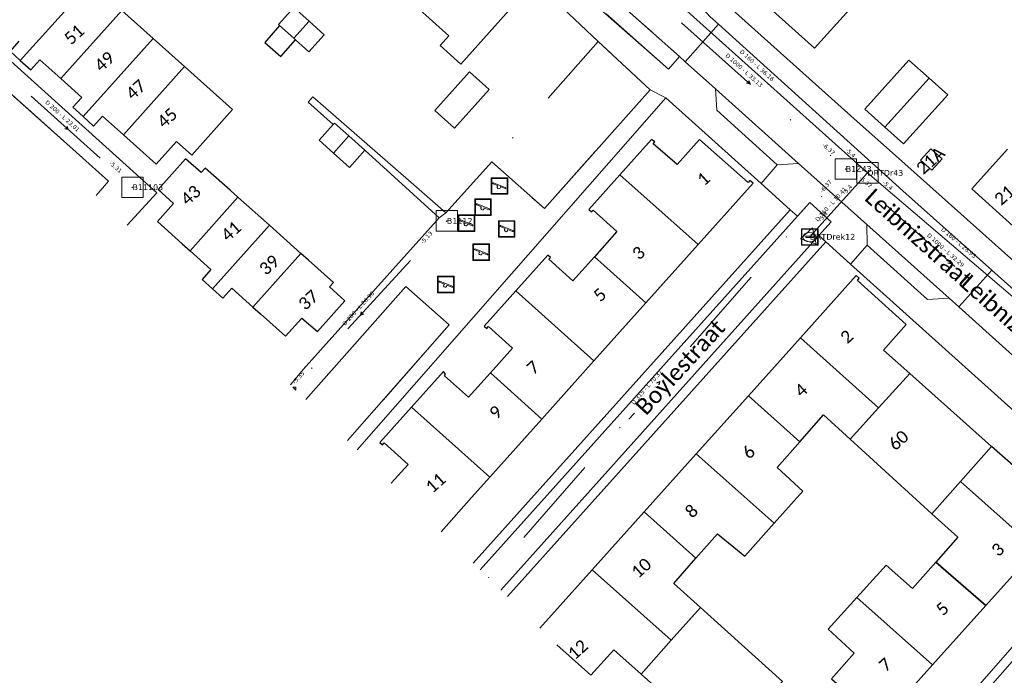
# Model space of a CAD drawing. Header units: metres. Extents: x 113074 to 114313, y 482627 to 483855.
# Tile 20 of 78: x 113139 to 113258, y 483353 to 483432. Entities that reach past the tile are written whole.
import ezdxf
from ezdxf.enums import TextEntityAlignment as Align

# ---------------------------------------------------------------- set-up
doc = ezdxf.new("R2010")
doc.units = ezdxf.units.M
doc.header["$MEASUREMENT"] = 0
doc.linetypes.add('DGN Style 6', pattern=[30.473618, 0.016022, -6.408752, 11.215317, -6.408752, 0.016022, -6.408752])
for name, color, linetype, lineweight in [('BGT-Lijnen - Huisnummer overig (t)', 252, 'Continuous', 13), ('BGT-Lijnen - IMKL   Bijzondere knoop (p)', 252, 'Continuous', 13), ('BGT-Lijnen - ORL Straatnaam (t)', 7, 'Continuous', 13), ('BGT-Lijnen - PND grondvlak pand (v_mv)', 1, 'Continuous', 13), ('BGT-Lijnen - STM Speelvoorziening (p)', 7, 'Continuous', 13), ('BGT-Lijnen - WGD Parkeervlak (v)', 7, 'Continuous', 13), ('BGT-Lijnen - WGD Rijbaan - Lokale weg (v)', 7, 'Continuous', 13), ('BGT-Lijnen - WGD Rijbaan - Lokale weg verkeersdrempel (v)', 7, 'Continuous', 13), ('BGT-Lijnen - WGD Voetpad (v)', 7, 'Continuous', 13), ('BGT-Lijnen - XXX Brandgang OTD (v)', 7, 'Continuous', 13), ('BGT-Lijnen - XXX Haagvoet BTD (v)', 211, 'Continuous', 13), ('Riolering - BOBs', 7, 'Continuous', 13), ('Riolering - Drainage', 254, 'Continuous', 13), ('Riolering - Gemengd riool', 7, 'Continuous', 13), ('Riolering - KNOOP_NUMMER', 7, 'Continuous', 13), ('Riolering - KNOOP_RIOOLPUT', 7, 'Continuous', 13), ('Riolering - Leidingtekst', 7, 'Continuous', 13), ('Riolering - Level 63', 7, 'Continuous', 13), ('Riolering - RIO-KNP', 4, 'Continuous', 13), ('Riolering - Stroomrichting', 7, 'Continuous', 13)]:
    doc.layers.add(name, color=color, linetype=linetype, lineweight=lineweight)
doc.styles.add('Style-Calibri', font='calibri.ttf')
doc.styles.add('Style-Verdana', font='verdana.ttf')

# ---------------------------------------------------------------- blocks, each defined once
blk = doc.blocks.new('STM Speelvoorziening')
at = {"layer": 'BGT-Lijnen - STM Speelvoorziening (p)', "color": 30, "lineweight": 13, "flags": 128}
for points in [[(-93, -87), (-93, 88)], [(-88, 93), (88, 93)], [(-77, 28), (-17, 4)], [(-73, 40), (76, -20)], [(92, 88), (92, -87)], [(88, -92), (-88, -92)], [(11, -7), (71, -31)]]:
    blk.add_lwpolyline(points, dxfattribs=at)
at = {"layer": 'BGT-Lijnen - STM Speelvoorziening (p)', "color": 30, "lineweight": 13, "extrusion": (0, 0, -1)}
for centre, start, end in [((88, 88), 360, 90), ((-88, 88), 90, 180), ((88, -87), 270, 0), ((-88, -87), 180, 270)]:
    blk.add_arc(centre, 4.32, start, end, dxfattribs=at)
at = {"layer": 'BGT-Lijnen - STM Speelvoorziening (p)', "color": 30, "lineweight": 13}
for centre, radius, start, end in [((-76, 34), 6.15, 59.2233, 256.9778), ((-8, -13), 20.1, 118.3273, 269.9999), ((-8, -13), 20.1, 270, 17.8725), ((73, -26), 6.08, 246.3332, 69.8668)]:
    blk.add_arc(centre, radius, start, end, dxfattribs=at)
blk.add_3dface([(-100, 100), (100, 100), (100, -100), (-100, -100)], dxfattribs=at)
blk = doc.blocks.new('IMKL Bijzondere knoop')
at = {"layer": 'BGT-Lijnen - IMKL   Bijzondere knoop (p)', "linetype": 'Continuous', "lineweight": 13}
for p, q in [((-39, 8), (39, 8)), ((-39, -9), (39, -9))]:
    blk.add_line(p, q, dxfattribs=at)
blk.add_arc((-40, -1), 8.3, 79.3818, 280.6182, dxfattribs=at)
at = {"layer": 'BGT-Lijnen - IMKL   Bijzondere knoop (p)', "linetype": 'Continuous', "lineweight": 13, "extrusion": (0, 0, -1)}
blk.add_arc((-41, -1), 8.42, 75.8538, 284.1462, dxfattribs=at)
at = {"layer": 'BGT-Lijnen - IMKL   Bijzondere knoop (p)', "linetype": 'Continuous', "lineweight": 13}
blk.add_ellipse((-4, -5), major_axis=(-79.3, -0.2), ratio=0.699465, dxfattribs=at)
for points in [[(-101, 98), (99, 98), (99, -102), (-101, -102)], [(-95, 92), (92, 92), (92, -96), (-95, -96)]]:
    blk.add_3dface(points, dxfattribs=at)
blk = doc.blocks.new('CDE bijzonder')
at = {"layer": 'Riolering - RIO-KNP', "color": 172}
for p, q in [((-1.14, -0.26), (0.34, 1.08)), ((0.34, 1.08), (0.76, -0.88)), ((0.76, -0.88), (-1.14, -0.26))]:
    blk.add_line(p, q, dxfattribs=at)
blk.add_3dface([(-1.14, -0.26), (0.34, 1.08), (0.76, -0.88)], dxfattribs=at)
blk = doc.blocks.new('rioput')
at = {"layer": 'Riolering - Level 63', "linetype": 'Continuous', "lineweight": 13}
blk.add_3dface([(-1.29, 1.24), (1.29, 1.24), (1.29, -1.24), (-1.29, -1.24)], dxfattribs=at)

msp = doc.modelspace()

# ---------------------------------------------------------------- linework, layer by layer
at = {"layer": 'BGT-Lijnen - ORL Straatnaam (t)', "linetype": 'Continuous', "lineweight": 13, "flags": 128}
msp.add_lwpolyline([(113212.57, 483383.91), (113213.24, 483384.65)], dxfattribs=at)
at = {"layer": 'BGT-Lijnen - PND grondvlak pand (v_mv)', "linetype": 'Continuous', "lineweight": 25, "flags": 128}
for points in [[(113192.65, 483440.36), (113186.84, 483433.89), (113190.79, 483430.34)], [(113192.23, 483426.9), (113199.11, 483434.56), (113192.65, 483440.36)], [(113232.63, 483439.53), (113228.42, 483434.83), (113235.06, 483428.83)], [(113235.06, 483428.83), (113239.29, 483433.54), (113232.63, 483439.53)], [(113145.81, 483435.04), (113138.92, 483427.36), (113140.21, 483426.21)], [(113138.92, 483427.36), (113145.81, 483435.04)], [(113143.81, 483425.16), (113151.22, 483433.42)], [(113155, 483430.03), (113151.22, 483433.42), (113143.81, 483425.16)], [(113173.87, 483432.12), (113172.03, 483433.77), (113170.18, 483431.7)], [(113172.02, 483430.05), (113173.87, 483432.12)], [(113175.71, 483430.47), (113173.87, 483432.12), (113172.02, 483430.05)], [(113170.31, 483431.58), (113168.52, 483429.53), (113170.45, 483427.85)], [(113170.18, 483431.7), (113170.31, 483431.58), (113172.02, 483430.05)], [(113172.23, 483429.86), (113172.02, 483430.05), (113170.31, 483431.58)], [(113138.76, 483429.69), (113137.68, 483428.48), (113138.92, 483427.36)], [(113145.27, 483421.68), (113146.53, 483420.55), (113155, 483430.03)], [(113158.79, 483426.63), (113155, 483430.03), (113146.53, 483420.55)], [(113170.45, 483427.85), (113172.23, 483429.86)], [(113172.02, 483430.05), (113172.23, 483429.86), (113173.86, 483428.4)], [(113173.86, 483428.4), (113175.71, 483430.47)], [(113190.79, 483430.34), (113189.72, 483429.15), (113192.23, 483426.9)], [(113140.21, 483426.21), (113141.29, 483427.42), (113143.81, 483425.16)], [(113248.91, 483425.23), (113246.48, 483427.41), (113241.13, 483421.45)], [(113148.88, 483420.62), (113151.41, 483418.35), (113158.79, 483426.63)], [(113158.79, 483426.63), (113151.41, 483418.35), (113155.36, 483414.81)], [(113164.61, 483421.41), (113158.79, 483426.63)], [(113195.65, 483423.82), (113193.27, 483425.96), (113189.1, 483421.31)], [(113143.81, 483425.16), (113146.35, 483422.88), (113145.27, 483421.68)], [(113241.13, 483421.45), (113243.57, 483419.27), (113248.91, 483425.23)], [(113248.91, 483425.23), (113243.57, 483419.27), (113245.82, 483417.24)], [(113245.82, 483417.24), (113251.17, 483423.21), (113248.91, 483425.23)], [(113189.1, 483421.31), (113191.48, 483419.17), (113195.65, 483423.82)], [(113159.7, 483415.89), (113163, 483419.62), (113164.61, 483421.41)], [(113146.53, 483420.55), (113147.8, 483419.41), (113148.88, 483420.62)], [(113176.79, 483419.62), (113175.08, 483417.7), (113176.84, 483416.12)], [(113178.7, 483418.21), (113176.94, 483419.78), (113176.79, 483419.62)], [(113155.36, 483414.81), (113157.82, 483417.56), (113159.7, 483415.89)], [(113176.84, 483416.12), (113178.7, 483418.21)], [(113178.7, 483418.21), (113176.84, 483416.12), (113178.75, 483414.41)], [(113178.75, 483414.41), (113180.62, 483416.49), (113178.7, 483418.21)], [(113215.7, 483417.52), (113215.32, 483417.8), (113211.49, 483413.52)], [(113218.41, 483414.75), (113215.51, 483417.26), (113215.7, 483417.52)], [(113227.03, 483412.57), (113221.14, 483417.78), (113218.41, 483414.75)], [(113250.48, 483415.45), (113249.12, 483416.66), (113247.89, 483415.29)], [(113258.42, 483416.6), (113254.1, 483411.79), (113260.76, 483405.81)], [(113160.81, 483413.77), (113158.93, 483415.44), (113155.59, 483411.72)], [(113247.89, 483415.29), (113249.24, 483414.07), (113250.48, 483415.45)], [(113164.32, 483411.64), (113161.31, 483414.33), (113160.81, 483413.77)], [(113211.49, 483413.52), (113207.72, 483409.3), (113208.06, 483409.03)], [(113211.49, 483413.52), (113220.95, 483405.05), (113227.62, 483412.49)], [(113214.65, 483398.01), (113220.95, 483405.05), (113211.49, 483413.52)], [(113227.62, 483412.49), (113227.23, 483412.82), (113227.03, 483412.57)], [(113155.59, 483411.72), (113157.46, 483410.05), (113155.53, 483407.86)], [(113159.47, 483404.31), (113165.26, 483410.8), (113164.32, 483411.64)], [(113169.07, 483407.4), (113165.26, 483410.8), (113159.47, 483404.31)], [(113208.06, 483409.03), (113208.24, 483409.23), (113211.14, 483406.63)], [(113155.53, 483407.86), (113158.53, 483405.15), (113159.47, 483404.31)], [(113160.92, 483400.83), (113162.18, 483399.7), (113169.07, 483407.4)], [(113172.89, 483403.99), (113169.07, 483407.4), (113162.18, 483399.7)], [(113211.14, 483406.63), (113208.42, 483403.59), (113214.65, 483398.01)], [(113159.47, 483404.31), (113162, 483402.04), (113160.92, 483400.83)], [(113164.53, 483399.77), (113167.08, 483397.48), (113172.89, 483403.99)], [(113172.89, 483403.99), (113167.08, 483397.48), (113168.01, 483396.66)], [(113176.83, 483400.47), (113173.81, 483403.17), (113172.89, 483403.99)], [(113203.09, 483403.49), (113202.78, 483403.79), (113198.89, 483399.44)], [(113205.8, 483400.67), (113202.9, 483403.28), (113203.09, 483403.49)], [(113214.65, 483398.01), (113208.42, 483403.59), (113205.8, 483400.67)], [(113240.45, 483400.99), (113240.09, 483401.3), (113233.33, 483393.76)], [(113246.13, 483395.38), (113240.23, 483400.72), (113240.45, 483400.99)], [(113162.18, 483399.7), (113163.45, 483398.57), (113164.53, 483399.77)], [(113178.21, 483398.25), (113176.34, 483399.92), (113176.83, 483400.47)], [(113198.89, 483399.44), (113195.08, 483395.19), (113195.38, 483394.91)], [(113202.05, 483383.93), (113208.35, 483390.97), (113198.89, 483399.44)], [(113198.89, 483399.44), (113208.35, 483390.97), (113214.65, 483398.01)], [(113173, 483396.16), (113174.89, 483394.51), (113178.21, 483398.25)], [(113168.01, 483396.66), (113171.02, 483393.95), (113173, 483396.16)], [(113195.38, 483394.91), (113195.6, 483395.13), (113198.51, 483392.53)], [(113246.59, 483389.43), (113243.39, 483392.28), (113246.13, 483395.38)], [(113233.33, 483393.76), (113227.04, 483386.75), (113233.27, 483381.17)], [(113239.35, 483381.47), (113242.81, 483385.27), (113233.33, 483393.76)], [(113233.33, 483393.76), (113242.81, 483385.27), (113246.59, 483389.43)], [(113198.51, 483392.53), (113195.81, 483389.52), (113202.05, 483383.93)], [(113190.4, 483389.38), (113190.14, 483389.68), (113186.28, 483385.37)], [(113193.17, 483386.57), (113190.26, 483389.17), (113190.4, 483389.38)], [(113202.05, 483383.93), (113195.81, 483389.52), (113193.17, 483386.57)], [(113246.59, 483389.43), (113242.81, 483385.27), (113239.35, 483381.47)], [(113252.72, 483376.36), (113256.48, 483380.59), (113246.59, 483389.43)], [(113233.27, 483381.17), (113227.04, 483386.75), (113220.74, 483379.73)], [(113186.28, 483385.37), (113182.44, 483381.09), (113182.76, 483380.8)], [(113186.28, 483385.37), (113195.76, 483376.89), (113202.05, 483383.93)], [(113195.76, 483376.89), (113186.28, 483385.37)], [(113233.27, 483381.17), (113236.12, 483384.42), (113239.35, 483381.47)], [(113182.76, 483380.8), (113182.97, 483381.03), (113185.86, 483378.41)], [(113233.64, 483375.21), (113230.52, 483378.04), (113233.27, 483381.17)], [(113239.35, 483381.47), (113249.25, 483372.46), (113252.72, 483376.36)], [(113256.48, 483380.59), (113252.72, 483376.36), (113261.9, 483368.17)], [(113262.16, 483381.03), (113259.44, 483377.96), (113256.48, 483380.59)], [(113220.74, 483379.73), (113214.44, 483372.7), (113220.7, 483367.07)], [(113220.74, 483379.73), (113230.15, 483371.3), (113233.64, 483375.21)], [(113226.62, 483367.33), (113230.15, 483371.3), (113220.74, 483379.73)], [(113185.86, 483378.41), (113183.82, 483376.16)], [(113189.84, 483370.28), (113193.55, 483374.43), (113195.76, 483376.89)], [(113252.72, 483376.36), (113249.25, 483372.46), (113252.38, 483369.61)], [(113255.79, 483361.35), (113261.9, 483368.17), (113252.72, 483376.36)], [(113220.7, 483367.07), (113214.44, 483372.7), (113208.14, 483365.68)], [(113220.7, 483367.07), (113223.29, 483370.03), (113226.62, 483367.33)], [(113252.38, 483369.61), (113249.71, 483366.59), (113255.79, 483361.35)], [(113221.23, 483361.11), (113218.02, 483364.01), (113220.7, 483367.07)], [(113255.79, 483361.35), (113249.71, 483366.59), (113246.9, 483363.42)], [(113208.14, 483365.68), (113201.8, 483358.6)], [(113214.05, 483353.04), (113217.69, 483357.13), (113208.14, 483365.68)], [(113208.14, 483365.68), (113217.69, 483357.13), (113221.23, 483361.11)], [(113246.9, 483363.42), (113243.7, 483366.23), (113240.16, 483362.31)], [(113240.16, 483362.31), (113236.68, 483358.47), (113239.86, 483355.55)], [(113243.11, 483347.2), (113249.33, 483354.14), (113240.16, 483362.31)], [(113240.16, 483362.31), (113249.33, 483354.14), (113255.79, 483361.35)], [(113221.23, 483361.11), (113217.69, 483357.13), (113214.05, 483353.04)], [(113227.6, 483348.25), (113231.16, 483352.12), (113221.23, 483361.11)], [(113203.87, 483356.58), (113207.99, 483352.89)], [(113207.99, 483352.89), (113210.76, 483355.98), (113214.05, 483353.04)], [(113239.86, 483355.55), (113237.09, 483352.47), (113243.11, 483347.2)], [(113214.05, 483353.04), (113223.96, 483344.18), (113227.6, 483348.25)]]:
    msp.add_lwpolyline(points, dxfattribs=at)
at = {"layer": 'BGT-Lijnen - WGD Parkeervlak (v)', "linetype": 'Continuous', "lineweight": 13, "flags": 128}
for points in [[(113223.06, 483423.91), (113223.21, 483421.32), (113230.54, 483414.73)], [(113230.54, 483414.73), (113233.11, 483414.87), (113223.06, 483423.91)], [(113241.36, 483407.48), (113241.43, 483404.99), (113248.71, 483398.41)], [(113248.71, 483398.41), (113251.35, 483398.56), (113241.36, 483407.48)]]:
    msp.add_lwpolyline(points, dxfattribs=at)
at = {"layer": 'BGT-Lijnen - WGD Rijbaan - Lokale weg (v)', "linetype": 'Continuous', "lineweight": 13, "flags": 128}
for points in [[(113223.44, 483431.74), (113219.38, 483427.21), (113223.06, 483423.91)], [(113245.75, 483411.55), (113223.44, 483431.74)], [(113223.06, 483423.91), (113233.11, 483414.87), (113241.36, 483407.48)], [(113252.53, 483397.5), (113256.5, 483401.97), (113245.75, 483411.55)], [(113234.46, 483410.14), (113232.98, 483408.49), (113194.57, 483365.66)], [(113235.57, 483406.14), (113237.07, 483407.8), (113234.46, 483410.14)], [(113241.36, 483407.48), (113251.35, 483398.56), (113252.53, 483397.5)], [(113197.07, 483363.21), (113235.57, 483406.14)], [(113275.47, 483373.36), (113273.95, 483371.63), (113235.05, 483327.28)]]:
    msp.add_lwpolyline(points, dxfattribs=at)
at = {"layer": 'BGT-Lijnen - WGD Rijbaan - Lokale weg verkeersdrempel (v)', "linetype": 'Continuous', "lineweight": 13, "flags": 128}
for points in [[(113204.26, 483440.7), (113207.82, 483437.52), (113218.7, 483427.82)], [(113223.44, 483431.74), (113222.43, 483432.66), (113221.6, 483433.52)], [(113218.7, 483427.82), (113219.38, 483427.21), (113223.44, 483431.74)], [(113259.18, 483399.58), (113256.5, 483401.97), (113252.53, 483397.5)], [(113252.53, 483397.5), (113263.9, 483387.28), (113266.34, 483385.09)]]:
    msp.add_lwpolyline(points, dxfattribs=at)
at = {"layer": 'BGT-Lijnen - WGD Voetpad (v)', "linetype": 'Continuous', "lineweight": 13, "flags": 128}
for points in [[(113189.57, 483447.17), (113204.57, 483433.7), (113208.88, 483429.65)], [(113218.7, 483427.82), (113217.36, 483426.32), (113206.45, 483435.96)], [(113240.22, 483419.96), (113223.93, 483434.54), (113221.41, 483436.25)], [(113151.84, 483407.39), (113155.43, 483411.34), (113131.15, 483433.2)], [(113221.6, 483433.52), (113222.43, 483432.66), (113223.44, 483431.74)], [(113223.44, 483431.74), (113245.75, 483411.55), (113256.5, 483401.97)], [(113208.88, 483429.65), (113215.14, 483423.78), (113217.06, 483422.82)], [(113133.17, 483427.44), (113149.61, 483412.75), (113148.12, 483411.02)], [(113223.06, 483423.91), (113219.38, 483427.21), (113218.7, 483427.82)], [(113217.06, 483422.82), (113215.14, 483423.78), (113202.36, 483409.43)], [(113230.54, 483414.73), (113223.21, 483421.32), (113223.06, 483423.91)], [(113179.68, 483380.2), (113217.06, 483422.82)], [(113217.06, 483422.82), (113228.57, 483412.47), (113230.54, 483414.73)], [(113260.29, 483402.03), (113244.84, 483415.83), (113240.22, 483419.96)], [(113202.36, 483409.43), (113195.98, 483415.09), (113190.43, 483408.9)], [(113233.11, 483414.87), (113230.54, 483414.73), (113228.57, 483412.47)], [(113241.43, 483404.99), (113241.36, 483407.48), (113233.11, 483414.87)], [(113228.57, 483412.47), (113232.11, 483409.28), (113232.98, 483408.49)], [(113232.98, 483408.49), (113232.11, 483409.28), (113193.73, 483366.48)], [(113232.98, 483408.49), (113234.46, 483410.14), (113237.07, 483407.8)], [(113190.43, 483408.9), (113189.62, 483408.29), (113173.17, 483389.94)], [(113194.57, 483365.66), (113232.98, 483408.49)], [(113237.07, 483407.8), (113235.57, 483406.14), (113236.42, 483405.37)], [(113236.42, 483405.37), (113235.57, 483406.14), (113197.07, 483363.21)], [(113197.87, 483362.43), (113236.42, 483405.37)], [(113236.42, 483405.37), (113239.39, 483402.7), (113241.43, 483404.99)], [(113248.71, 483398.41), (113241.43, 483404.99), (113239.39, 483402.7)], [(113239.39, 483402.7), (113263.97, 483380.6), (113266.01, 483382.89)], [(113256.5, 483401.97), (113259.18, 483399.58), (113260.13, 483399.08)], [(113173.46, 483386.28), (113185.57, 483399.98), (113190.83, 483395.33)], [(113252.53, 483397.5), (113251.35, 483398.56), (113248.71, 483398.41)], [(113263.9, 483387.28), (113252.53, 483397.5)], [(113190.83, 483395.33), (113178.53, 483381.33)], [(113173.17, 483389.94), (113171.62, 483388.07)], [(113273.95, 483371.63), (113273.06, 483372.42), (113234.24, 483327.99)], [(113234.24, 483327.99), (113235.05, 483327.28), (113273.95, 483371.63)]]:
    msp.add_lwpolyline(points, dxfattribs=at)
at = {"layer": 'BGT-Lijnen - XXX Brandgang OTD (v)', "linetype": 'Continuous', "lineweight": 13, "flags": 128}
for points in [[(113174.33, 483422.96), (113173.76, 483422.32), (113176.79, 483419.62)], [(113185.92, 483412.85), (113174.33, 483422.96)], [(113176.79, 483419.62), (113176.94, 483419.78), (113178.7, 483418.21)], [(113178.7, 483418.21), (113180.62, 483416.49), (113189.62, 483408.29)], [(113189.62, 483408.29), (113190.43, 483408.9), (113185.92, 483412.85)]]:
    msp.add_lwpolyline(points, dxfattribs=at)
at = {"layer": 'BGT-Lijnen - XXX Haagvoet BTD (v)', "linetype": 'DGN Style 6', "lineweight": 13, "flags": 128}
for points in [[(113207.82, 483437.52), (113206.45, 483435.96), (113217.36, 483426.32)], [(113217.36, 483426.32), (113218.7, 483427.82), (113207.82, 483437.52)], [(113215.14, 483423.78), (113208.88, 483429.65), (113195.98, 483415.09)], [(113148.12, 483411.02), (113149.61, 483412.75), (113133.17, 483427.44)], [(113195.98, 483415.09), (113202.36, 483409.43), (113215.14, 483423.78)], [(113190.83, 483395.33), (113185.57, 483399.98), (113173.46, 483386.28)], [(113178.53, 483381.33), (113190.83, 483395.33)]]:
    msp.add_lwpolyline(points, dxfattribs=at)
at = {"layer": 'Riolering - Drainage', "linetype": 'Continuous', "lineweight": 13, "flags": 128}
for points in [[(113214.56, 483437.93), (113241.44, 483413.74)], [(113241.44, 483413.74), (113234.48, 483406)], [(113241.44, 483413.74), (113263.46, 483394.97)]]:
    msp.add_lwpolyline(points, dxfattribs=at)
at = {"layer": 'Riolering - Gemengd riool', "color": 94, "linetype": 'DGN Style 6', "lineweight": 13, "flags": 128}
for points in [[(113214.08, 483436.25), (113238.82, 483414.21)], [(113135.4, 483427.4), (113152.5, 483412)], [(113195.57, 483364.69), (113238.82, 483414.21)], [(113238.82, 483414.21), (113262.88, 483392.68)], [(113152.5, 483412), (113149.99, 483409.2)], [(113190.55, 483407.93), (113172.01, 483387.69)]]:
    msp.add_lwpolyline(points, dxfattribs=at)
at = {"layer": 'Riolering - KNOOP_RIOOLPUT', "color": 7, "linetype": 'Continuous', "lineweight": 13}
for p in [(113238.82, 483414.21), (113241.44, 483413.74), (113152.5, 483412), (113190.55, 483407.93), (113234.48, 483406)]:
    msp.add_point(p, dxfattribs=at)
at = {"layer": 'Riolering - Level 63', "color": 7, "linetype": 'Continuous', "lineweight": 13}
msp.add_3dface([(113171.9, 483387.8), (113172.27, 483387.44), (113172.27, 483387.8)], dxfattribs=at)
at = {"layer": 'Riolering - Stroomrichting', "color": 30, "linetype": 'Continuous', "lineweight": 25, "flags": 128}
for points in [[(113226.81, 483424.65), (113227.2, 483424.57)], [(113227.07, 483424.94), (113227.2, 483424.57)], [(113144.3, 483419.11), (113144.69, 483419.03)], [(113144.57, 483419.41), (113144.69, 483419.03)], [(113251.2, 483402.86), (113251.6, 483402.78)], [(113251.47, 483403.16), (113251.6, 483402.78)], [(113180.18, 483396.9), (113180.09, 483396.51)], [(113180.47, 483396.63), (113180.09, 483396.51)], [(113215.95, 483388.33), (113216.33, 483388.46)], [(113216.26, 483388.07), (113216.33, 483388.46)]]:
    msp.add_lwpolyline(points, dxfattribs=at)

# ---------------------------------------------------------------- block references
at = {"layer": 'BGT-Lijnen - IMKL   Bijzondere knoop (p)', "linetype": 'Continuous', "lineweight": 13, "xscale": 0.0100096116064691, "yscale": 0.0100096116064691}
msp.add_blockref('IMKL Bijzondere knoop', (113234.48, 483406), dxfattribs=at)
at = {"layer": 'BGT-Lijnen - STM Speelvoorziening (p)', "color": 7, "linetype": 'Continuous', "lineweight": 13, "xscale": 0.01, "yscale": 0.01}
for p in [(113196.91, 483412.15), (113194.93, 483409.59), (113192.92, 483407.65), (113197.79, 483406.95), (113194.71, 483404.13), (113190.43, 483400.22)]:
    msp.add_blockref('STM Speelvoorziening', p, dxfattribs=at)
at = {"layer": 'Riolering - Level 63', "linetype": 'Continuous', "lineweight": 13}
for p in [(113238.82, 483414.21), (113241.44, 483413.74), (113152.5, 483412), (113190.55, 483407.93)]:
    msp.add_blockref('rioput', p, dxfattribs=at)
at = {"layer": 'Riolering - RIO-KNP', "color": 172}
msp.add_blockref('CDE bijzonder', (113234.48, 483406), dxfattribs=at)

# ---------------------------------------------------------------- texts
at = {"layer": 'BGT-Lijnen - Huisnummer overig (t)', "linetype": 'Continuous', "lineweight": 13, "style": 'Style-Calibri'}
for s, p in [('51', (113145.44, 483430.51)), ('49', (113149.1, 483427.23)), ('47', (113152.9, 483423.83)), ('45', (113156.69, 483420.41)), ('21A', (113249.08, 483415.24)), ('1', (113221.61, 483413.02)), ('43', (113159.54, 483411.05)), ('21', (113258.02, 483411.05)), ('41', (113164.43, 483406.69)), ('3', (113213.75, 483404.05)), ('39', (113169.04, 483402.59)), ('5', (113209.06, 483398.98)), ('37', (113173.79, 483398.35)), ('2', (113238.95, 483393.91)), ('7', (113200.98, 483390.17)), ('4', (113233.41, 483387.43)), ('9', (113196.46, 483384.74)), ('60', (113245.21, 483381.36)), ('6', (113227.07, 483379.93)), ('11', (113189.18, 483376.2)), ('8', (113220.16, 483372.78)), ('3', (113257.23, 483368.12)), ('10', (113214.08, 483365.89)), ('5', (113250.52, 483360.96)), ('12', (113206.4, 483356.01)), ('7', (113243.61, 483354.18))]:
    msp.add_text(s, height=1.5, rotation=41.85, dxfattribs=at).set_placement(p, align=Align.MIDDLE_CENTER)
at = {"layer": 'BGT-Lijnen - ORL Straatnaam (t)', "color": 7, "linetype": 'Continuous', "lineweight": 13, "style": 'Style-Calibri'}
for s, rotation, p in [('Leibnizstraat', 318.1925, (113247.67, 483405.88)), ('Leibnizstraat', 318.3215, (113259.31, 483395.46)), ('Boylestraat', 47.4975, (113218.78, 483390.23))]:
    msp.add_text(s, height=2, rotation=rotation, dxfattribs=at).set_placement(p, align=Align.MIDDLE_CENTER)
at = {"layer": 'Riolering - BOBs', "color": 7, "linetype": 'Continuous', "lineweight": 13, "style": 'Style-Verdana'}
for s, rotation, p in [('-6.37', 318.2939, (113236.6, 483416.46)), ('-5.4', 318.0192, (113239.25, 483415.98)), ('-5.31', 317.9894, (113150.29, 483414.26)), ('-6.37', 48.872, (113236.6, 483411.97)), ('-6.37', 318.1821, (113241.08, 483412.46)), ('-5.4', 48.0405, (113239.2, 483411.55)), ('-5.4', 319.5525, (113243.75, 483412.03)), ('-5.4', 48.0405, (113236.25, 483408.27)), ('-5.13', 47.5124, (113188.27, 483405.74)), ('-5.35', 47.5124, (113172.76, 483388.79))]:
    msp.add_text(s, height=0.5, rotation=rotation, dxfattribs=at).set_placement(p, align=Align.CENTER)
at = {"layer": 'Riolering - KNOOP_NUMMER', "color": 7, "linetype": 'Continuous', "lineweight": 13, "style": 'Style-Verdana'}
for s, p in [('B1Z43', (113238.82, 483414.21)), ('DRTDr43', (113241.44, 483413.74)), ('B11103', (113152.5, 483412)), ('B1112', (113190.55, 483407.93)), ('DRTDrek12', (113234.48, 483406))]:
    msp.add_text(s, height=0.7, dxfattribs=at).set_placement(p, align=Align.MIDDLE_LEFT)
at = {"layer": 'Riolering - Leidingtekst', "color": 7, "linetype": 'Continuous', "lineweight": 13, "style": 'Style-Verdana'}
for s, rotation, p in [('D 160 - L 36.16', 318.0151, (113227.92, 483426.58)), ('D 1000 - L 33.13', 318.3033, (113226.35, 483425.99)), ('D 200 - L 23.01', 317.9943, (113143.86, 483420.45)), ('D 160 - L 10.41', 48.0373, (113237.21, 483409.78)), ('D 160 - L 28.93', 319.5555, (113252.34, 483405.1)), ('D 1000 - L 32.29', 318.1763, (113250.75, 483404.21)), ('D 200 - L 28.98', 47.5175, (113180.02, 483397.17)), ('D 315 - L 70.37', 48.8662, (113214.93, 483387.62))]:
    msp.add_text(s, height=0.5, rotation=rotation, dxfattribs=at).set_placement(p, align=Align.CENTER)

doc.saveas('drawing.dxf')
